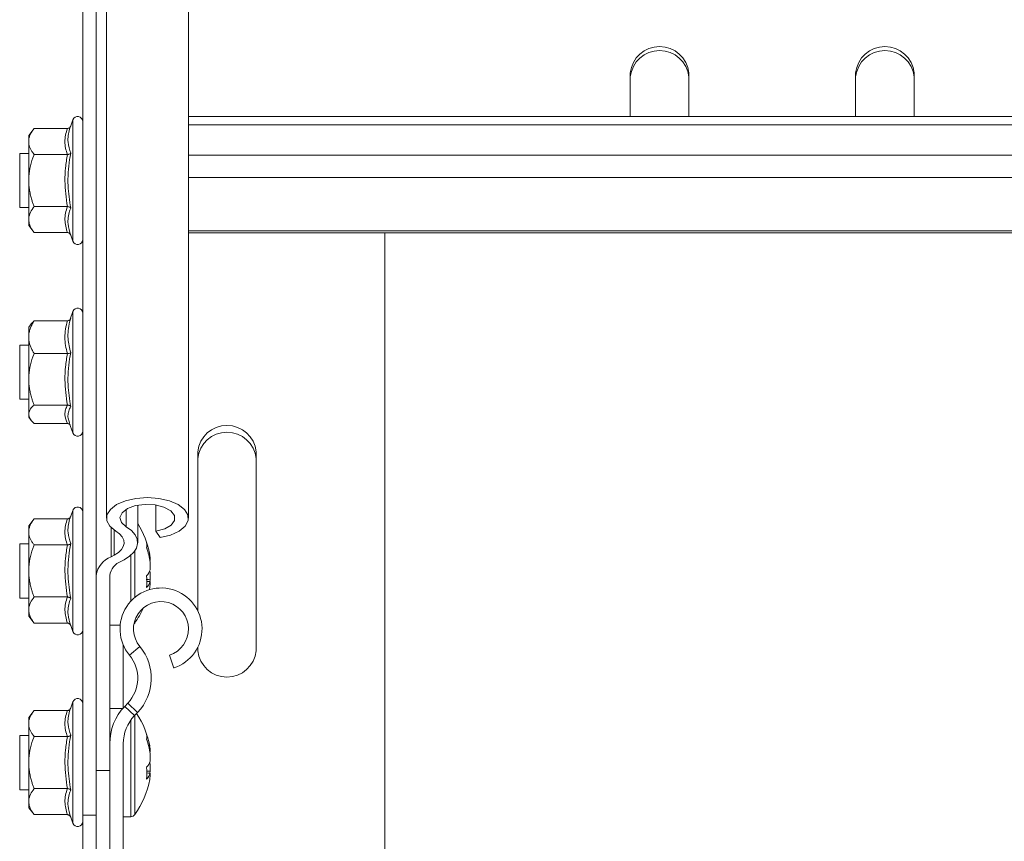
# Model space of a CAD drawing. Header units: millimetres. Extents: x 10 to 1476, y -4445 to -172.
# Tile 18 of 30: x 1257 to 1367, y -3093 to -3002. Entities that reach past the tile are written whole.
import ezdxf

# ---------------------------------------------------------------- set-up
doc = ezdxf.new("R2010")
doc.units = ezdxf.units.MM

msp = doc.modelspace()

# ---------------------------------------------------------------- linework, layer by layer
at = {"color": 7, "linetype": 'Continuous', "lineweight": 15}
for p, q in [((1267.03, -2583.93), (1267.03, -3057.65)), ((1276.13, -3057.65), (1276.13, -2583.93)), ((1265.9, -2590.29), (1265.9, -3064)), ((1264.4, -2982.36), (1264.4, -3090.61)), ((1325.15, -3008.26), (1325.15, -3013.13)), ((1331.65, -3013.13), (1331.65, -3008.26)), ((1350.15, -3008.26), (1350.15, -3013.13)), ((1356.65, -3013.13), (1356.65, -3008.26)), ((1263.3, -3013.49), (1263.06, -3014.15)), ((1455.68, -3013.13), (1276.13, -3013.13)), ((1259, -3014.44), (1258.4, -3015.21)), ((1258.4, -3015.21), (1258.4, -3015.88)), ((1262.69, -3014.44), (1259, -3014.44)), ((1258.4, -3020.21), (1258.4, -3015.88)), ((1258.4, -3017.21), (1257.4, -3017.21)), ((1257.4, -3017.21), (1257.4, -3017.44)), ((1257.4, -3017.44), (1257.4, -3023.21)), ((1262.69, -3017.33), (1259, -3017.33)), ((1258.4, -3020.21), (1258.4, -3024.54)), ((1257.4, -3023.21), (1258.4, -3023.21)), ((1262.69, -3023.1), (1259, -3023.1)), ((1258.4, -3024.54), (1258.4, -3025.21)), ((1258.4, -3025.21), (1259, -3025.99)), ((1262.69, -3025.99), (1259, -3025.99)), ((1276.13, -3026.02), (1455.68, -3026.02)), ((1297.9, -3026.02), (1297.9, -3104.62)), ((1263.06, -3026.28), (1263.3, -3026.94)), ((1263.3, -3034.74), (1262.99, -3035.6)), ((1262.69, -3035.76), (1259, -3035.76)), ((1258.68, -3036.1), (1258.4, -3036.46)), ((1258.4, -3036.46), (1258.4, -3037.58)), ((1258.4, -3042.26), (1258.4, -3037.58)), ((1258.4, -3038.46), (1257.4, -3038.46)), ((1257.4, -3038.46), (1257.4, -3038.91)), ((1257.4, -3038.91), (1257.4, -3044.46)), ((1262.69, -3039.41), (1259, -3039.41)), ((1258.4, -3042.26), (1258.4, -3046.14)), ((1257.4, -3044.46), (1258.4, -3044.46)), ((1262.69, -3045.11), (1259, -3045.11)), ((1258.4, -3046.14), (1258.4, -3046.46)), ((1258.4, -3046.46), (1258.68, -3046.83)), ((1262.69, -3047.16), (1259, -3047.16)), ((1262.9, -3047.09), (1263.3, -3048.19)), ((1277.15, -3067.93), (1277.15, -3050.28)), ((1283.65, -3050.28), (1283.65, -3072.36)), ((1263.3, -3056.79), (1263.06, -3057.45)), ((1270.5, -3060.38), (1270.5, -3056.22)), ((1272.52, -3059.1), (1272.52, -3056.2)), ((1259, -3057.74), (1258.4, -3058.52)), ((1262.69, -3057.74), (1259, -3057.74)), ((1258.4, -3058.52), (1258.4, -3059.19)), ((1258.4, -3063.52), (1258.4, -3059.19)), ((1272.52, -3059.1), (1272.99, -3059.81)), ((1258.4, -3060.52), (1257.4, -3060.52)), ((1257.4, -3060.52), (1257.4, -3060.74)), ((1257.4, -3060.74), (1257.4, -3066.52)), ((1262.69, -3060.63), (1259, -3060.63)), ((1267.55, -3061.94), (1267.9, -3061.76)), ((1268.64, -3062.45), (1268.98, -3062.27)), ((1271.89, -3062.35), (1271.89, -3062.01)), ((1271.89, -3062.55), (1271.89, -3063.37)), ((1258.4, -3063.52), (1258.4, -3067.85)), ((1265.9, -3064), (1265.9, -3065.5)), ((1267.4, -3082.66), (1267.4, -3064)), ((1271.89, -3064.48), (1271.89, -3063.66)), ((1265.9, -3065.5), (1265.9, -3085.65)), ((1271.78, -3065.59), (1271.83, -3065.37)), ((1271.85, -3064.68), (1271.89, -3064.48)), ((1271.89, -3064.68), (1271.89, -3065.02)), ((1257.4, -3066.52), (1258.4, -3066.52)), ((1262.69, -3066.4), (1259, -3066.4)), ((1258.4, -3067.85), (1258.4, -3068.52)), ((1258.4, -3068.52), (1259, -3069.29)), ((1262.69, -3069.29), (1259, -3069.29)), ((1263.06, -3069.58), (1263.3, -3070.24)), ((1267.4, -3069.52), (1268.55, -3069.52)), ((1269.57, -3072.86), (1270.73, -3071.9)), ((1277.15, -3072.36), (1277.15, -3071.98)), ((1274.49, -3074.28), (1274.02, -3072.85)), ((1263.3, -3078.04), (1263.06, -3078.7)), ((1269.05, -3078.53), (1269.4, -3078.17)), ((1270.14, -3079.56), (1269.05, -3078.53)), ((1269.4, -3078.17), (1270.48, -3079.2)), ((1259, -3078.99), (1258.4, -3079.77)), ((1262.69, -3078.99), (1259, -3078.99)), ((1268.84, -3078.77), (1267.4, -3078.77)), ((1270.14, -3079.56), (1270.48, -3079.2)), ((1258.4, -3079.77), (1258.4, -3080.44)), ((1258.4, -3084.77), (1258.4, -3080.44)), ((1258.4, -3081.77), (1257.4, -3081.77)), ((1257.4, -3081.77), (1257.4, -3081.99)), ((1262.69, -3081.88), (1259, -3081.88)), ((1257.4, -3081.99), (1257.4, -3087.77)), ((1267.4, -3162.4), (1267.4, -3082.66)), ((1268.9, -3162.4), (1268.9, -3082.66)), ((1271.89, -3083.6), (1271.89, -3083.26)), ((1271.89, -3083.8), (1271.89, -3084.62)), ((1258.4, -3084.77), (1258.4, -3089.1)), ((1271.89, -3085.73), (1271.89, -3084.91)), ((1265.9, -3162.65), (1265.9, -3085.65)), ((1265.9, -3085.65), (1267.4, -3085.65)), ((1271.85, -3085.93), (1271.89, -3085.73)), ((1271.89, -3085.93), (1271.89, -3086.27)), ((1257.4, -3087.77), (1258.4, -3087.77)), ((1262.69, -3087.65), (1259, -3087.65)), ((1258.4, -3089.1), (1258.4, -3089.77)), ((1258.4, -3089.77), (1259, -3090.54)), ((1262.69, -3090.54), (1259, -3090.54)), ((1265.9, -3090.61), (1264.4, -3090.61)), ((1264.4, -3090.61), (1264.4, -3097.39)), ((1263.06, -3090.83), (1263.3, -3091.49)), ((1268.9, -3090.77), (1269.73, -3090.77))]:
    msp.add_line(p, q, dxfattribs=at)
at = {"color": 8, "linetype": 'Continuous', "lineweight": 15}
for p, q in [((1263.3, -3020.21), (1263.3, -3013.49)), ((1276.13, -3014.03), (1455.68, -3014.03)), ((1276.13, -3017.4), (1455.68, -3017.4)), ((1263.3, -3026.94), (1263.3, -3020.21)), ((1276.13, -3019.86), (1455.68, -3019.86)), ((1276.13, -3025.78), (1455.68, -3025.78)), ((1263.3, -3042.53), (1263.3, -3034.74)), ((1263.3, -3048.19), (1263.3, -3042.53)), ((1263.3, -3063.52), (1263.3, -3056.79)), ((1269.23, -3056.68), (1269.23, -3058.62)), ((1267.55, -3058.71), (1267.55, -3061.94)), ((1267.9, -3058.99), (1267.9, -3061.76)), ((1269.73, -3061.78), (1269.73, -3066.87)), ((1270.17, -3061.32), (1270.17, -3066.45)), ((1263.3, -3070.24), (1263.3, -3063.52)), ((1270.17, -3069.04), (1270.17, -3069.29)), ((1268.9, -3071.76), (1268.9, -3078.69)), ((1263.3, -3084.77), (1263.3, -3078.04)), ((1270.17, -3079.53), (1270.17, -3090.54)), ((1269.73, -3080.07), (1269.73, -3090.77)), ((1263.3, -3091.49), (1263.3, -3084.77))]:
    msp.add_line(p, q, dxfattribs=at)
at = {"color": 7, "linetype": 'Continuous', "lineweight": 15, "flags": 128}
for points in [[(1268.07, -3059.1), (1267.4, -3058.56), (1267.06, -3057.94), (1267.08, -3057.3), (1267.46, -3056.68), (1268.16, -3056.15), (1269.13, -3055.73), (1270.3, -3055.47), (1271.57, -3055.37), (1272.84, -3055.46), (1274.01, -3055.73), (1274.98, -3056.14), (1275.69, -3056.68), (1276.07, -3057.29), (1276.09, -3057.93), (1275.75, -3058.55), (1275.09, -3059.1), (1274.14, -3059.53), (1272.99, -3059.81)], [(1269.23, -3058.62), (1268.69, -3058.14), (1268.53, -3057.6), (1268.76, -3057.06), (1269.37, -3056.6), (1270.26, -3056.27), (1271.33, -3056.13), (1272.42, -3056.18), (1273.41, -3056.43), (1274.16, -3056.84), (1274.57, -3057.35), (1274.58, -3057.9), (1274.21, -3058.42), (1273.49, -3058.84), (1272.52, -3059.1)], [(1268.98, -3062.27), (1269.6, -3061.88), (1270.07, -3061.44), (1270.37, -3060.97), (1270.49, -3060.47), (1270.44, -3059.97), (1270.2, -3059.49), (1269.79, -3059.03), (1269.23, -3058.62)], [(1267.9, -3061.76), (1268.35, -3061.47), (1268.69, -3061.15), (1268.9, -3060.81), (1268.99, -3060.45), (1268.95, -3060.08), (1268.78, -3059.73), (1268.48, -3059.4), (1268.07, -3059.1)], [(1271.89, -3063.66), (1271.85, -3063.58), (1271.83, -3063.52)], [(1271.89, -3065.02), (1271.85, -3065.23), (1271.83, -3065.37)], [(1271.89, -3084.91), (1271.85, -3084.83), (1271.83, -3084.77)], [(1271.89, -3086.27), (1271.85, -3086.48), (1271.83, -3086.62)]]:
    msp.add_lwpolyline(points, dxfattribs=at)
at = {"color": 7, "linetype": 'Continuous', "lineweight": 15}
for centre, radius, start, end in [((1328.4, -3008.62), 3.27, 6.2351, 173.7649), ((1353.4, -3008.62), 3.27, 6.2357, 173.7643), ((1328.4, -3009.07), 3.27, 6.2351, 173.7649), ((1353.4, -3009.07), 3.27, 6.2357, 173.7643), ((1263.83, -3013.68), 0.567, 0, 160), ((1263.83, -3026.75), 0.567, 200, 360), ((1263.83, -3034.93), 0.567, 0, 160), ((1263.83, -3048), 0.567, 200, 360), ((1280.4, -3050.64), 3.27, 6.2343, 173.7657), ((1280.4, -3051.39), 3.27, 6.2328, 173.7672), ((1263.83, -3056.98), 0.567, 0, 160), ((1262, -3063.52), 10, 10.7158, 31.844), ((1263.34, -3063.26), 8.63, 8.3475, 19.4533), ((1269.89, -3060.66), 1.62, 350.3767, 9.6233), ((1263.35, -3063.8), 8.63, 8.347, 19.4558), ((1268.46, -3064.36), 2.59, 110.6468, 172.1292), ((1269.32, -3064.27), 1.94, 110.656, 172.1201), ((1269.87, -3062.62), 2.15, 318.5923, 339.5642), ((1262.06, -3064.7), 9.45, 356.0168, 3.9832), ((1273.08, -3069.95), 4.55, 288.1, 219.6816), ((1269.87, -3063.93), 2.15, 318.5968, 339.5507), ((1273.08, -3069.95), 3.05, 288.1, 219.6816), ((1262, -3063.52), 10, 324.7485, 335.8313), ((1269.73, -3068.98), 0.54, 310.8815, 324.7485), ((1263.83, -3070.05), 0.567, 200, 360), ((1266.5, -3075.41), 5.5, 316.4649, 39.6816), ((1266.5, -3075.41), 4, 316.4649, 39.6816), ((1280.4, -3072.01), 3.27, 186.2328, 353.7672), ((1263.83, -3078.23), 0.567, 0, 160), ((1273.4, -3082.66), 6, 136.4649, 180), ((1273.4, -3082.66), 4.5, 136.4649, 180), ((1262, -3084.77), 10, 10.7158, 33.0702), ((1263.34, -3084.51), 8.64, 8.3504, 19.4524), ((1269.89, -3081.91), 1.62, 350.3738, 9.6262), ((1263.34, -3085.05), 8.64, 8.3489, 19.4519), ((1269.87, -3083.87), 2.15, 318.5923, 339.5642), ((1262.06, -3085.95), 9.45, 356.0168, 3.9832), ((1269.87, -3085.18), 2.15, 318.5968, 339.5507), ((1262, -3084.77), 10, 324.7485, 349.2842), ((1269.73, -3090.23), 0.54, 270, 324.7485), ((1263.83, -3091.3), 0.567, 200, 360)]:
    msp.add_arc(centre, radius, start, end, dxfattribs=at)
for points, knots in [([(1263.06, -3014.15), (1263.06, -3014.15), (1263.04, -3014.19), (1263, -3014.27), (1262.91, -3014.36), (1262.8, -3014.43), (1262.73, -3014.44), (1262.69, -3014.44)], [0, 0, 0, 0, 0.008043, 0.267552, 0.528584, 0.763831, 1, 1, 1, 1]), ([(1263.06, -3014.15), (1263.02, -3014.27), (1262.89, -3014.63), (1262.76, -3015.23), (1262.73, -3016.14), (1262.93, -3016.78), (1263.06, -3017.18)], [0, 0, 0, 0, 0.118022, 0.354221, 0.592474, 1, 1, 1, 1]), ([(1259, -3014.44), (1258.93, -3014.54), (1258.77, -3014.75), (1258.59, -3015.07), (1258.46, -3015.39), (1258.41, -3015.64), (1258.4, -3015.81), (1258.4, -3015.86), (1258.4, -3015.88)], [0, 0, 0, 0, 0.220967, 0.442842, 0.668651, 0.896444, 0.948192, 1, 1, 1, 1]), ([(1262.69, -3017.33), (1262.61, -3017.09), (1262.47, -3016.62), (1262.4, -3015.9), (1262.46, -3015.17), (1262.61, -3014.68), (1262.69, -3014.44)], [0, 0, 0, 0, 0.2452589, 0.4921382, 0.7450225, 1, 1, 1, 1]), ([(1258.4, -3015.88), (1258.41, -3015.98), (1258.42, -3016.18), (1258.5, -3016.47), (1258.63, -3016.76), (1258.77, -3017), (1258.9, -3017.19), (1258.97, -3017.28), (1259, -3017.33)], [0, 0, 0, 0, 0.19703, 0.395609, 0.598269, 0.802087, 0.900996, 1, 1, 1, 1]), ([(1258.4, -3020.21), (1258.4, -3020.07), (1258.42, -3019.52), (1258.57, -3018.58), (1258.83, -3017.77), (1258.99, -3017.36), (1259, -3017.33)], [0, 0, 0, 0, 0.148157, 0.551992, 0.965628, 1, 1, 1, 1]), ([(1262.69, -3023.1), (1262.56, -3022.16), (1262.37, -3020.72), (1262.46, -3018.79), (1262.61, -3017.81), (1262.69, -3017.33)], [0, 0, 0, 0, 0.491915, 0.744896, 1, 1, 1, 1]), ([(1262.69, -3017.33), (1262.73, -3017.32), (1262.8, -3017.32), (1262.91, -3017.29), (1263, -3017.24), (1263.04, -3017.2), (1263.06, -3017.18), (1263.06, -3017.18)], [0, 0, 0, 0, 0.236164, 0.471371, 0.732459, 0.992094, 1, 1, 1, 1]), ([(1263.06, -3017.18), (1263.02, -3017.42), (1262.89, -3018.13), (1262.76, -3019.33), (1262.73, -3021.12), (1262.93, -3022.43), (1263.06, -3023.25)], [0, 0, 0, 0, 0.1180171, 0.3542259, 0.5924814, 1, 1, 1, 1]), ([(1259, -3023.1), (1258.96, -3022.98), (1258.86, -3022.74), (1258.73, -3022.32), (1258.6, -3021.85), (1258.49, -3021.31), (1258.41, -3020.77), (1258.41, -3020.4), (1258.4, -3020.21)], [0, 0, 0, 0, 0.131206, 0.26259, 0.444628, 0.627378, 0.813051, 1, 1, 1, 1]), ([(1259, -3023.1), (1258.86, -3023.31), (1258.56, -3023.72), (1258.41, -3024.22), (1258.4, -3024.49), (1258.4, -3024.54)], [0, 0, 0, 0, 0.442935, 0.896321, 1, 1, 1, 1]), ([(1262.69, -3025.99), (1262.56, -3025.51), (1262.37, -3024.8), (1262.46, -3023.83), (1262.61, -3023.34), (1262.69, -3023.1)], [0, 0, 0, 0, 0.491906, 0.7448919, 1, 1, 1, 1]), ([(1262.69, -3023.1), (1262.73, -3023.1), (1262.8, -3023.11), (1262.91, -3023.14), (1263, -3023.19), (1263.04, -3023.22), (1263.06, -3023.25), (1263.06, -3023.25)], [0, 0, 0, 0, 0.236164, 0.471371, 0.732459, 0.992094, 1, 1, 1, 1]), ([(1263.06, -3023.25), (1263.02, -3023.36), (1262.89, -3023.71), (1262.76, -3024.31), (1262.73, -3025.2), (1262.93, -3025.86), (1263.06, -3026.28)], [0, 0, 0, 0, 0.118018, 0.354219, 0.592488, 1, 1, 1, 1]), ([(1258.4, -3024.54), (1258.42, -3024.74), (1258.47, -3025.14), (1258.73, -3025.62), (1258.93, -3025.9), (1259, -3025.99)], [0, 0, 0, 0, 0.395447, 0.801982, 1, 1, 1, 1]), ([(1262.69, -3025.99), (1262.73, -3025.99), (1262.8, -3026), (1262.91, -3026.06), (1263, -3026.16), (1263.04, -3026.24), (1263.06, -3026.28), (1263.06, -3026.28)], [0, 0, 0, 0, 0.236169, 0.471416, 0.732448, 0.991957, 1, 1, 1, 1]), ([(1259, -3035.76), (1258.93, -3035.89), (1258.77, -3036.15), (1258.59, -3036.55), (1258.46, -3036.97), (1258.41, -3037.28), (1258.4, -3037.49), (1258.4, -3037.55), (1258.4, -3037.58)], [0, 0, 0, 0, 0.220975, 0.442871, 0.668643, 0.896444, 0.948237, 1, 1, 1, 1]), ([(1258.69, -3036.11), (1258.73, -3036.06), (1258.78, -3035.98), (1258.9, -3035.86), (1258.97, -3035.8), (1259, -3035.76)], [0, 0, 0, 0, 0.428211, 0.713926, 1, 1, 1, 1]), ([(1262.69, -3039.41), (1262.61, -3039.11), (1262.47, -3038.52), (1262.4, -3037.61), (1262.46, -3036.68), (1262.61, -3036.07), (1262.69, -3035.76)], [0, 0, 0, 0, 0.245245, 0.492137, 0.745007, 1, 1, 1, 1]), ([(1263.06, -3035.47), (1263.06, -3035.48), (1263.04, -3035.52), (1263, -3035.6), (1262.91, -3035.69), (1262.8, -3035.75), (1262.73, -3035.76), (1262.69, -3035.76)], [0, 0, 0, 0, 0.00791, 0.267472, 0.528532, 0.763799, 1, 1, 1, 1]), ([(1263.06, -3035.47), (1263.02, -3035.62), (1262.89, -3036.08), (1262.76, -3036.84), (1262.73, -3037.98), (1262.93, -3038.79), (1263.06, -3039.3)], [0, 0, 0, 0, 0.118016, 0.354229, 0.592472, 1, 1, 1, 1]), ([(1258.4, -3037.58), (1258.41, -3037.71), (1258.42, -3037.95), (1258.5, -3038.32), (1258.63, -3038.69), (1258.77, -3039), (1258.9, -3039.23), (1258.97, -3039.35), (1259, -3039.41)], [0, 0, 0, 0, 0.1970421, 0.3956076, 0.5983021, 0.802063, 0.9010008, 1, 1, 1, 1]), ([(1262.69, -3039.41), (1262.73, -3039.4), (1262.8, -3039.4), (1262.91, -3039.38), (1263, -3039.34), (1263.04, -3039.32), (1263.06, -3039.3), (1263.06, -3039.3)], [0, 0, 0, 0, 0.236193, 0.471439, 0.732524, 0.992175, 1, 1, 1, 1]), ([(1263.06, -3039.3), (1263.02, -3039.53), (1262.89, -3040.23), (1262.76, -3041.42), (1262.73, -3043.19), (1262.93, -3044.48), (1263.06, -3045.29)], [0, 0, 0, 0, 0.118017, 0.354214, 0.592473, 1, 1, 1, 1]), ([(1258.4, -3042.26), (1258.4, -3042.11), (1258.42, -3041.57), (1258.57, -3040.64), (1258.83, -3039.84), (1258.99, -3039.44), (1259, -3039.41)], [0, 0, 0, 0, 0.148138, 0.551983, 0.965658, 1, 1, 1, 1]), ([(1262.69, -3045.11), (1262.56, -3044.17), (1262.37, -3042.76), (1262.46, -3040.85), (1262.61, -3039.89), (1262.69, -3039.41)], [0, 0, 0, 0, 0.491907, 0.744911, 1, 1, 1, 1]), ([(1259, -3045.11), (1258.96, -3044.99), (1258.86, -3044.75), (1258.73, -3044.33), (1258.6, -3043.87), (1258.49, -3043.34), (1258.41, -3042.8), (1258.41, -3042.44), (1258.4, -3042.26)], [0, 0, 0, 0, 0.1312287, 0.2626127, 0.4446159, 0.6273693, 0.8130675, 1, 1, 1, 1]), ([(1259, -3045.11), (1258.86, -3045.25), (1258.56, -3045.55), (1258.41, -3045.9), (1258.4, -3046.1), (1258.4, -3046.14)], [0, 0, 0, 0, 0.442922, 0.896342, 1, 1, 1, 1]), ([(1262.69, -3047.16), (1262.56, -3046.83), (1262.37, -3046.32), (1262.46, -3045.63), (1262.61, -3045.28), (1262.69, -3045.11)], [0, 0, 0, 0, 0.491916, 0.744906, 1, 1, 1, 1]), ([(1262.69, -3045.11), (1262.73, -3045.11), (1262.8, -3045.11), (1262.91, -3045.15), (1263, -3045.21), (1263.04, -3045.26), (1263.06, -3045.29), (1263.06, -3045.29)], [0, 0, 0, 0, 0.236154, 0.471395, 0.732426, 0.992126, 1, 1, 1, 1]), ([(1258.4, -3046.14), (1258.42, -3046.27), (1258.47, -3046.56), (1258.73, -3046.9), (1258.93, -3047.1), (1259, -3047.16)], [0, 0, 0, 0, 0.39544, 0.801966, 1, 1, 1, 1]), ([(1262.69, -3047.16), (1262.73, -3047.17), (1262.8, -3047.18), (1262.91, -3047.24), (1262.96, -3047.29), (1262.99, -3047.32)], [0, 0, 0, 0, 0.338752, 0.676174, 1, 1, 1, 1]), ([(1259, -3057.74), (1258.93, -3057.84), (1258.77, -3058.05), (1258.59, -3058.37), (1258.46, -3058.7), (1258.41, -3058.94), (1258.4, -3059.11), (1258.4, -3059.16), (1258.4, -3059.19)], [0, 0, 0, 0, 0.220948, 0.442823, 0.668632, 0.896425, 0.948172, 1, 1, 1, 1]), ([(1262.69, -3060.63), (1262.61, -3060.39), (1262.47, -3059.92), (1262.4, -3059.2), (1262.46, -3058.47), (1262.61, -3057.99), (1262.69, -3057.74)], [0, 0, 0, 0, 0.245259, 0.492148, 0.745033, 1, 1, 1, 1]), ([(1263.06, -3057.45), (1263.06, -3057.45), (1263.04, -3057.49), (1263, -3057.57), (1262.91, -3057.66), (1262.8, -3057.73), (1262.73, -3057.74), (1262.69, -3057.74)], [0, 0, 0, 0, 0.007821, 0.267543, 0.528578, 0.763828, 1, 1, 1, 1]), ([(1263.06, -3057.45), (1263.02, -3057.57), (1262.89, -3057.93), (1262.76, -3058.54), (1262.73, -3059.44), (1262.93, -3060.08), (1263.06, -3060.48)], [0, 0, 0, 0, 0.118013, 0.354215, 0.59248, 1, 1, 1, 1]), ([(1258.4, -3059.19), (1258.41, -3059.28), (1258.42, -3059.48), (1258.5, -3059.77), (1258.63, -3060.06), (1258.77, -3060.3), (1258.9, -3060.49), (1258.97, -3060.58), (1259, -3060.63)], [0, 0, 0, 0, 0.19701, 0.395589, 0.598303, 0.802069, 0.900977, 1, 1, 1, 1]), ([(1258.4, -3063.52), (1258.4, -3063.37), (1258.42, -3062.82), (1258.57, -3061.88), (1258.83, -3061.07), (1258.99, -3060.66), (1259, -3060.63)], [0, 0, 0, 0, 0.148162, 0.552013, 0.965664, 1, 1, 1, 1]), ([(1262.69, -3066.4), (1262.56, -3065.46), (1262.37, -3064.03), (1262.46, -3062.09), (1262.61, -3061.12), (1262.69, -3060.63)], [0, 0, 0, 0, 0.491905, 0.744911, 1, 1, 1, 1]), ([(1262.69, -3060.63), (1262.73, -3060.63), (1262.8, -3060.62), (1262.91, -3060.59), (1263, -3060.54), (1263.04, -3060.5), (1263.06, -3060.48), (1263.06, -3060.48)], [0, 0, 0, 0, 0.236192, 0.471504, 0.732452, 0.992094, 1, 1, 1, 1]), ([(1263.06, -3060.48), (1263.02, -3060.72), (1262.89, -3061.43), (1262.76, -3062.63), (1262.73, -3064.43), (1262.93, -3065.73), (1263.06, -3066.55)], [0, 0, 0, 0, 0.118036, 0.354226, 0.592481, 1, 1, 1, 1]), ([(1259, -3066.4), (1258.96, -3066.28), (1258.86, -3066.04), (1258.73, -3065.62), (1258.6, -3065.15), (1258.49, -3064.61), (1258.41, -3064.07), (1258.41, -3063.7), (1258.4, -3063.52)], [0, 0, 0, 0, 0.131206, 0.26259, 0.444589, 0.627379, 0.813051, 1, 1, 1, 1]), ([(1271.89, -3064.48), (1271.76, -3064.47), (1271.61, -3064.46), (1271.46, -3064.45), (1271.43, -3064.45)], [0, 0, 0, 0, 0.832627, 1, 1, 1, 1]), ([(1271.89, -3064.68), (1271.76, -3064.68), (1271.63, -3064.67), (1271.49, -3064.67), (1271.48, -3064.67)], [0, 0, 0, 0, 0.939847, 1, 1, 1, 1]), ([(1259, -3066.4), (1258.86, -3066.61), (1258.56, -3067.03), (1258.41, -3067.52), (1258.4, -3067.79), (1258.4, -3067.85)], [0, 0, 0, 0, 0.442921, 0.896321, 1, 1, 1, 1]), ([(1262.69, -3069.29), (1262.56, -3068.82), (1262.37, -3068.1), (1262.46, -3067.13), (1262.61, -3066.65), (1262.69, -3066.4)], [0, 0, 0, 0, 0.491896, 0.744892, 1, 1, 1, 1]), ([(1262.69, -3066.4), (1262.73, -3066.4), (1262.8, -3066.41), (1262.91, -3066.44), (1263, -3066.49), (1263.04, -3066.53), (1263.06, -3066.55), (1263.06, -3066.55)], [0, 0, 0, 0, 0.236177, 0.471495, 0.73245, 0.992204, 1, 1, 1, 1]), ([(1263.06, -3066.55), (1263.02, -3066.66), (1262.89, -3067.01), (1262.76, -3067.61), (1262.73, -3068.5), (1262.93, -3069.16), (1263.06, -3069.58)], [0, 0, 0, 0, 0.118027, 0.354229, 0.592488, 1, 1, 1, 1]), ([(1258.4, -3067.85), (1258.42, -3068.04), (1258.47, -3068.44), (1258.73, -3068.92), (1258.93, -3069.2), (1259, -3069.29)], [0, 0, 0, 0, 0.395466, 0.801982, 1, 1, 1, 1]), ([(1262.69, -3069.29), (1262.73, -3069.29), (1262.8, -3069.3), (1262.91, -3069.37), (1263, -3069.46), (1263.04, -3069.54), (1263.06, -3069.58), (1263.06, -3069.58)], [0, 0, 0, 0, 0.236172, 0.471422, 0.732457, 0.992179, 1, 1, 1, 1]), ([(1259, -3078.99), (1258.93, -3079.09), (1258.77, -3079.3), (1258.59, -3079.62), (1258.46, -3079.95), (1258.41, -3080.19), (1258.4, -3080.36), (1258.4, -3080.41), (1258.4, -3080.44)], [0, 0, 0, 0, 0.2209482, 0.4428228, 0.6686317, 0.8964245, 0.9482069, 1, 1, 1, 1]), ([(1262.69, -3081.88), (1262.61, -3081.64), (1262.47, -3081.17), (1262.4, -3080.45), (1262.46, -3079.72), (1262.61, -3079.24), (1262.69, -3078.99)], [0, 0, 0, 0, 0.245251, 0.492126, 0.74503, 1, 1, 1, 1]), ([(1263.06, -3078.7), (1263.06, -3078.7), (1263.04, -3078.74), (1263, -3078.82), (1262.91, -3078.91), (1262.8, -3078.98), (1262.73, -3078.99), (1262.69, -3078.99)], [0, 0, 0, 0, 0.008042, 0.267522, 0.528523, 0.763858, 1, 1, 1, 1]), ([(1263.06, -3078.7), (1263.02, -3078.82), (1262.89, -3079.18), (1262.76, -3079.79), (1262.73, -3080.69), (1262.93, -3081.33), (1263.06, -3081.73)], [0, 0, 0, 0, 0.118022, 0.354238, 0.592501, 1, 1, 1, 1]), ([(1258.4, -3080.44), (1258.41, -3080.53), (1258.42, -3080.73), (1258.5, -3081.02), (1258.63, -3081.31), (1258.77, -3081.55), (1258.9, -3081.74), (1258.97, -3081.83), (1259, -3081.88)], [0, 0, 0, 0, 0.197014, 0.395597, 0.598314, 0.802083, 0.901027, 1, 1, 1, 1]), ([(1258.4, -3084.77), (1258.4, -3084.62), (1258.42, -3084.07), (1258.57, -3083.13), (1258.83, -3082.32), (1258.99, -3081.91), (1259, -3081.88)], [0, 0, 0, 0, 0.148157, 0.551992, 0.965628, 1, 1, 1, 1]), ([(1262.69, -3087.65), (1262.56, -3086.71), (1262.37, -3085.28), (1262.46, -3083.34), (1262.61, -3082.37), (1262.69, -3081.88)], [0, 0, 0, 0, 0.491895, 0.744896, 1, 1, 1, 1]), ([(1262.69, -3081.88), (1262.73, -3081.88), (1262.8, -3081.87), (1262.91, -3081.84), (1263, -3081.79), (1263.04, -3081.75), (1263.06, -3081.73), (1263.06, -3081.73)], [0, 0, 0, 0, 0.236176, 0.471492, 0.732446, 0.992094, 1, 1, 1, 1]), ([(1263.06, -3081.73), (1263.02, -3081.97), (1262.89, -3082.68), (1262.76, -3083.88), (1262.73, -3085.68), (1262.93, -3086.98), (1263.06, -3087.8)], [0, 0, 0, 0, 0.118017, 0.354226, 0.592481, 1, 1, 1, 1]), ([(1259, -3087.65), (1258.96, -3087.53), (1258.86, -3087.29), (1258.73, -3086.87), (1258.6, -3086.4), (1258.49, -3085.86), (1258.41, -3085.32), (1258.41, -3084.95), (1258.4, -3084.77)], [0, 0, 0, 0, 0.131206, 0.26259, 0.444589, 0.627379, 0.813051, 1, 1, 1, 1]), ([(1271.89, -3085.73), (1271.76, -3085.72), (1271.63, -3085.71), (1271.49, -3085.7), (1271.48, -3085.7)], [0, 0, 0, 0, 0.939834, 1, 1, 1, 1]), ([(1271.89, -3085.93), (1271.76, -3085.93), (1271.63, -3085.92), (1271.49, -3085.92), (1271.48, -3085.92)], [0, 0, 0, 0, 0.939847, 1, 1, 1, 1]), ([(1259, -3087.65), (1258.86, -3087.86), (1258.56, -3088.28), (1258.41, -3088.77), (1258.4, -3089.04), (1258.4, -3089.1)], [0, 0, 0, 0, 0.442901, 0.896321, 1, 1, 1, 1]), ([(1262.69, -3090.54), (1262.56, -3090.07), (1262.37, -3089.35), (1262.46, -3088.38), (1262.61, -3087.9), (1262.69, -3087.65)], [0, 0, 0, 0, 0.491896, 0.74491, 1, 1, 1, 1]), ([(1262.69, -3087.65), (1262.73, -3087.65), (1262.8, -3087.66), (1262.91, -3087.69), (1263, -3087.74), (1263.04, -3087.78), (1263.06, -3087.8), (1263.06, -3087.8)], [0, 0, 0, 0, 0.236177, 0.471495, 0.73245, 0.992204, 1, 1, 1, 1]), ([(1263.06, -3087.8), (1263.02, -3087.91), (1262.89, -3088.26), (1262.76, -3088.86), (1262.73, -3089.75), (1262.93, -3090.41), (1263.06, -3090.83)], [0, 0, 0, 0, 0.118018, 0.354229, 0.592488, 1, 1, 1, 1]), ([(1258.4, -3089.1), (1258.42, -3089.29), (1258.47, -3089.69), (1258.73, -3090.17), (1258.93, -3090.45), (1259, -3090.54)], [0, 0, 0, 0, 0.395467, 0.801949, 1, 1, 1, 1]), ([(1262.69, -3090.54), (1262.73, -3090.54), (1262.8, -3090.55), (1262.91, -3090.62), (1263, -3090.71), (1263.04, -3090.79), (1263.06, -3090.83), (1263.06, -3090.83)], [0, 0, 0, 0, 0.236172, 0.471422, 0.732457, 0.992179, 1, 1, 1, 1])]:
    msp.add_open_spline(points, degree=3, knots=knots, dxfattribs=at)
at = {"color": 8, "linetype": 'Continuous', "lineweight": 15}
msp.add_open_spline([(1263.06, -3045.29), (1263.02, -3045.37), (1262.89, -3045.62), (1262.77, -3046.04), (1262.73, -3046.56), (1262.87, -3046.91), (1262.94, -3047.08)], degree=3, knots=[0, 0, 0, 0, 0.142174, 0.426744, 0.713782, 1, 1, 1, 1], dxfattribs=at)

doc.saveas('drawing.dxf')
